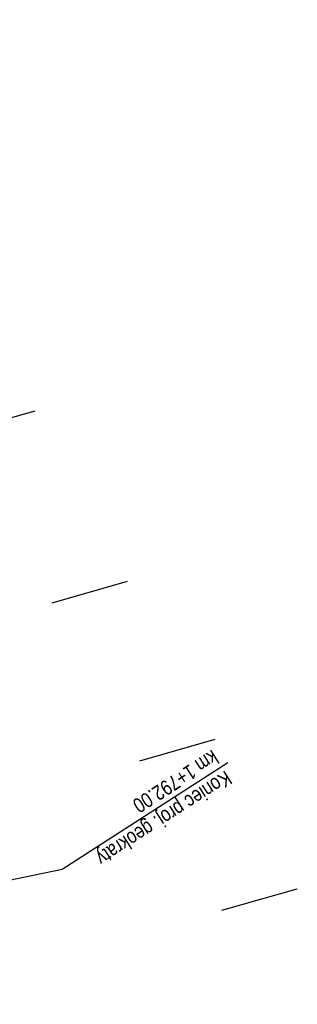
# Model space of a CAD drawing. Header units: metres. Extents: x 7529682 to 7533751, y 5721195 to 5727842.
# Tile 160 of 210: x 7530564 to 7530587, y 5726207 to 5726290. Entities that reach past the tile are written whole.
import ezdxf

# ---------------------------------------------------------------- set-up
doc = ezdxf.new("R2010")
doc.units = ezdxf.units.M
doc.layers.add('D-hatch-ciag-pieszo-rowerowy', color=7, linetype='Continuous', lineweight=13, true_color=0xff9f80)
doc.layers.add('D-podzialy-dzialek-Kobior', color=7, linetype='Continuous', lineweight=30, true_color=0xff0040)
doc.layers.add('D-opisy', color=2, linetype='Continuous', lineweight=30)
doc.styles.add('2mm08', font='arial.ttf', dxfattribs={"width": 0.8})

msp = doc.modelspace()

# ---------------------------------------------------------------- hatches: boundary and pattern name
at = {"layer": 'D-hatch-ciag-pieszo-rowerowy'}
h = msp.add_hatch(dxfattribs=at)
h.set_pattern_fill('ANSI37', color=256, scale=0.15, style=0)
h.set_pattern_definition([(45, (0, 0), (-0.33675960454, 0.33675960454), []), (135, (0, 0), (-0.33675960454, -0.33675960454), [])])
edge = h.paths.add_edge_path()
edge.add_line((7530579.999, 5726163.494), (7530582.284, 5726164.519))
edge.add_line((7530582.284, 5726164.519), (7530574.938, 5726178.434))
edge.add_arc((7530619.154, 5726201.777), 50, 202.668, 207.83183, ccw=False)
edge.add_line((7530573.016, 5726182.508), (7530570.15, 5726189.371))
edge.add_arc((7530524.012, 5726170.102), 50, 22.668, 27.59344)
edge.add_line((7530568.325, 5726193.262), (7530565.111, 5726199.411))
edge.add_arc((7530529.661, 5726180.883), 40, 27.59344, 33.13089)
edge.add_line((7530563.158, 5726202.745), (7530555.511, 5726214.462))
edge.add_arc((7530589.008, 5726236.325), 40, 208.44752, 213.13089, ccw=False)
edge.add_line((7530553.837, 5726217.27), (7530543.028, 5726237.223))
edge.add_line((7530543.028, 5726237.223), (7530528.099, 5726266.319))
edge.add_line((7530528.099, 5726266.319), (7530507.524, 5726305.704))
edge.add_line((7530507.524, 5726305.704), (7530488.366, 5726341.909))
edge.add_line((7530488.366, 5726341.909), (7530485.291, 5726347.724))
edge.add_line((7530485.291, 5726347.724), (7530482.337, 5726347.963))
edge.add_line((7530482.337, 5726347.963), (7530486.156, 5726340.739))
edge.add_line((7530486.156, 5726340.739), (7530505.312, 5726304.54))
edge.add_line((7530505.312, 5726304.54), (7530525.878, 5726265.169))
edge.add_line((7530525.878, 5726265.169), (7530540.816, 5726236.057))
edge.add_line((7530540.816, 5726236.057), (7530551.688, 5726215.99))
edge.add_arc((7530586.858, 5726235.044), 40, 208.44752, 213.13089)
edge.add_line((7530553.361, 5726213.182), (7530560.998, 5726201.48))
edge.add_arc((7530527.501, 5726179.618), 40, 27.59344, 33.13089, ccw=False)
edge.add_line((7530562.951, 5726198.146), (7530566.06, 5726192.199))
edge.add_arc((7530521.747, 5726169.039), 50, 22.668, 27.59344, ccw=False)
edge.add_line((7530567.884, 5726188.309), (7530570.753, 5726181.44))
edge.add_arc((7530616.891, 5726200.71), 50, 202.668, 207.83183)
edge.add_line((7530572.675, 5726177.366), (7530579.999, 5726163.494))

# ---------------------------------------------------------------- linework, layer by layer
at = {"layer": 'D-opisy'}
msp.add_lwpolyline([(7530554.289, 5726214.049), (7530557.669, 5726216.222), (7530567.595, 5726218.272), (7530581.563, 5726227.254)], dxfattribs=at)
at = {"layer": 'D-podzialy-dzialek-Kobior'}
for points in [[(7530558.959, 5726255.076), (7530565.319, 5726256.876)], [(7530566.754, 5726240.721), (7530573.113, 5726242.521)], [(7530574.138, 5726227.415), (7530580.497, 5726229.215)], [(7530581.069, 5726214.82), (7530587.428, 5726216.62)]]:
    msp.add_lwpolyline(points, dxfattribs=at)

# ---------------------------------------------------------------- texts
at = {"layer": 'D-opisy', "insert": (7530581.143, 5726226.984), "char_height": 1.25, "attachment_point": 4, "rotation": 212.74346, "style": '2mm08'}
msp.add_mtext('Koniec proj. geokraty\\Pkm 1+792.00', dxfattribs=at)

doc.saveas('drawing.dxf')
